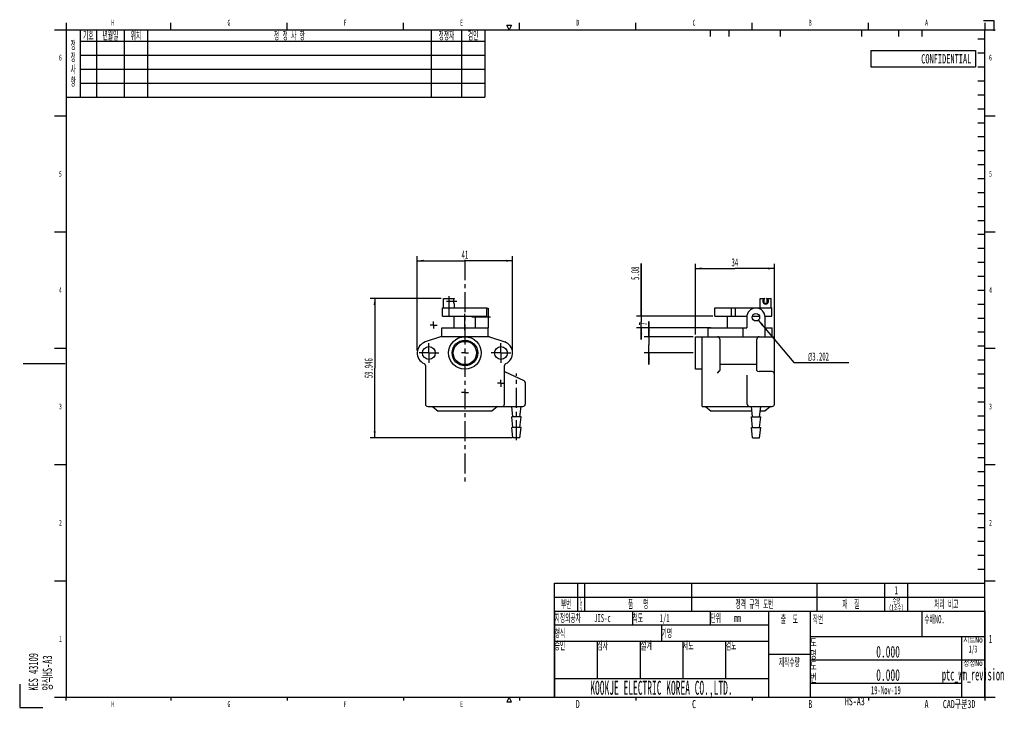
# Model space of a CAD drawing. Header units: millimetres. Extents: x 0 to 423, y -5 to 296.
import ezdxf

# ---------------------------------------------------------------- set-up
doc = ezdxf.new("R2010")
doc.units = ezdxf.units.MM
doc.header["$LTSCALE"] = 23.1
doc.linetypes.add('CENTER', pattern=[0.6, 0.375, -0.075, 0.075, -0.075])
doc.layers.get('0').update_dxf_attribs({"linetype": 'CONTINUOUS'})
doc.layers.add('02___PRT_ALL_AXES', color=7, linetype='CONTINUOUS')
doc.layers.add('DEFAULT_1', color=7, linetype='CENTER')
doc.styles.get("Standard").update_dxf_attribs({"font": 'txt', "width": 0.5})
doc.styles.add('TEXTSTYLE_2', font='txt', dxfattribs={"width": 0.6})
doc.styles.add('TEXTSTYLE_3', font='txt', dxfattribs={"width": 0.6})
doc.styles.add('TEXTSTYLE_4', font='gdt', dxfattribs={"width": 0.5})
doc.styles.add('TEXTSTYLE_5', font='txt', dxfattribs={"width": 0.8})
doc.dimstyles.new('DIMSTYLE_1', dxfattribs={"dimtxt": 3.5, "dimasz": 2.76, "dimexe": 2, "dimexo": 1, "dimgap": 0.875, "dimtad": 1, "dimdec": 3, "dimdsep": 46, "dimtxsty": 'Standard', "dimblk": '_FILLED', "dimblk1": '_FILLED', "dimblk2": '_FILLED', "dimcen": 0.09, "dimadec": 3, "dimazin": 2, "dimtp": 0.05, "dimtm": 0.05, "dimtfac": 1, "dimtdec": 3, "dimtofl": 0, "dimtmove": 0, "dimatfit": 3, "dimldrblk": '_FILLED', "dimfxl": 0, "dimtolj": 1, "dimarcsym": 0})
doc.dimstyles.new('DIMSTYLE_2', dxfattribs={"dimtxt": 3.5, "dimasz": 2.76, "dimexe": 2, "dimexo": 1, "dimtad": 1, "dimdec": 3, "dimdsep": 46, "dimtxsty": 'Standard', "dimblk": '_FILLED', "dimblk1": '_FILLED', "dimblk2": '_FILLED', "dimcen": 0.09, "dimadec": 3, "dimazin": 2, "dimtp": 0.05, "dimtm": 0.05, "dimtfac": 1, "dimtdec": 3, "dimtofl": 0, "dimtmove": 0, "dimatfit": 1, "dimldrblk": '_FILLED', "dimfxl": 0, "dimtolj": 1, "dimarcsym": 0})

# ---------------------------------------------------------------- blocks, each defined once
blk = doc.blocks.new('_FILLED')
at = {"color": 0, "linetype": 'ByBlock'}
blk.add_solid([(0, 0), (-1, 0.16), (-1, -0.16)], dxfattribs=at)
blk = doc.blocks.new('*D1')
at = {"color": 2, "linetype": 'Continuous'}
for p, q in [((181.32, 176.43), (150.67, 176.43)), ((152.67, 176.43), (152.67, 146.45)), ((152.67, 116.48), (152.67, 146.45)), ((211.61, 116.48), (150.67, 116.48))]:
    blk.add_line(p, q, dxfattribs=at)
at = {"color": 2, "linetype": 'Continuous', "xscale": 2.76, "yscale": 2.76, "zscale": 2.76}
for p, rotation in [((152.67, 176.43), 90), ((152.67, 116.48), 270)]:
    blk.add_blockref('_FILLED', p, dxfattribs=dict(at, rotation=rotation))
at = {"color": 2, "linetype": 'Continuous', "insert": (148.29, 146.45), "char_height": 3.5, "width": 10.5, "attachment_point": 2, "rotation": 90, "line_spacing_factor": 0.9}
blk.add_mtext('59.946', dxfattribs=at)
blk = doc.blocks.new('*D2')
at = {"color": 2, "linetype": 'Continuous'}
for p, q in [((170.98, 153.98), (170.98, 194.64)), ((170.98, 192.64), (191.48, 192.64)), ((211.98, 192.64), (191.48, 192.64)), ((211.98, 153.98), (211.98, 194.64))]:
    blk.add_line(p, q, dxfattribs=at)
at = {"color": 2, "linetype": 'Continuous', "xscale": 2.76, "yscale": 2.76, "zscale": 2.76, "rotation": 180}
blk.add_blockref('_FILLED', (170.98, 192.64), dxfattribs=at)
at = {"color": 2, "linetype": 'Continuous', "xscale": 2.76, "yscale": 2.76, "zscale": 2.76}
blk.add_blockref('_FILLED', (211.98, 192.64), dxfattribs=at)
at = {"color": 2, "linetype": 'Continuous', "insert": (191.48, 197.02), "char_height": 3.5, "width": 3.5, "attachment_point": 2, "line_spacing_factor": 0.9}
blk.add_mtext('41', dxfattribs=at)
blk = doc.blocks.new('*D3')
at = {"color": 2, "linetype": 'Continuous'}
for p, q in [((270.61, 159.98), (270.61, 166.56)), ((270.61, 166.56), (270.61, 156.48)), ((289.57, 159.98), (268.61, 159.98)), ((289.57, 152.98), (268.61, 152.98)), ((270.61, 147.98), (270.61, 156.48)), ((270.61, 152.98), (270.61, 147.98))]:
    blk.add_line(p, q, dxfattribs=at)
at = {"color": 2, "linetype": 'Continuous', "xscale": 2.76, "yscale": 2.76, "zscale": 2.76}
for p, rotation in [((270.61, 159.98), 270), ((270.61, 152.98), 90)]:
    blk.add_blockref('_FILLED', p, dxfattribs=dict(at, rotation=rotation))
at = {"color": 2, "linetype": 'Continuous', "insert": (266.24, 164.81), "char_height": 3.5, "width": 1.75, "attachment_point": 1, "rotation": 90, "line_spacing_factor": 0.9}
blk.add_mtext('7', dxfattribs=at)
blk = doc.blocks.new('*D4')
at = {"color": 2, "linetype": 'Continuous'}
for p, q in [((290.57, 160.98), (290.57, 191.32)), ((324.57, 158.71), (324.57, 191.32)), ((290.57, 189.32), (307.57, 189.32)), ((324.57, 189.32), (307.57, 189.32))]:
    blk.add_line(p, q, dxfattribs=at)
at = {"color": 2, "linetype": 'Continuous', "xscale": 2.76, "yscale": 2.76, "zscale": 2.76, "rotation": 180}
blk.add_blockref('_FILLED', (290.57, 189.32), dxfattribs=at)
at = {"color": 2, "linetype": 'Continuous', "xscale": 2.76, "yscale": 2.76, "zscale": 2.76}
blk.add_blockref('_FILLED', (324.57, 189.32), dxfattribs=at)
at = {"color": 2, "linetype": 'Continuous', "insert": (307.57, 193.69), "char_height": 3.5, "width": 3.5, "attachment_point": 2, "line_spacing_factor": 0.9}
blk.add_mtext('34', dxfattribs=at)
blk = doc.blocks.new('*D5')
at = {"color": 2, "linetype": 'Continuous'}
for p, q in [((317.65, 167.12), (332.99, 148.84)), ((332.99, 148.84), (334.79, 148.84)), ((334.79, 148.84), (356.61, 148.84))]:
    blk.add_line(p, q, dxfattribs=at)
at = {"color": 2, "linetype": 'Continuous', "xscale": 2.76, "yscale": 2.76, "zscale": 2.76, "rotation": 130.0200763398}
blk.add_blockref('_FILLED', (317.65, 167.12), dxfattribs=at)
at = {"color": 2, "linetype": 'Continuous', "insert": (338.99, 153.21), "char_height": 3.5, "width": 13.4167, "attachment_point": 1, "line_spacing_factor": 0.9, "style": 'TEXTSTYLE_4'}
blk.add_mtext('{\\fgdt;n}\\ftxt;3.202', dxfattribs=at)
blk = doc.blocks.new('*D6')
at = {"color": 2, "linetype": 'Continuous'}
for p, q in [((267.29, 168.87), (267.29, 191.42)), ((267.29, 191.42), (267.29, 166.33)), ((298.02, 168.87), (265.29, 168.87)), ((267.29, 158.79), (267.29, 166.33)), ((297.27, 163.79), (265.29, 163.79)), ((267.29, 163.79), (267.29, 158.79))]:
    blk.add_line(p, q, dxfattribs=at)
at = {"color": 2, "linetype": 'Continuous', "xscale": 2.76, "yscale": 2.76, "zscale": 2.76}
for p, rotation in [((267.29, 168.87), 270), ((267.29, 163.79), 90)]:
    blk.add_blockref('_FILLED', p, dxfattribs=dict(at, rotation=rotation))
at = {"color": 2, "linetype": 'Continuous', "insert": (262.92, 184.42), "char_height": 3.5, "width": 7, "attachment_point": 1, "rotation": 90, "line_spacing_factor": 0.9}
blk.add_mtext('5.08', dxfattribs=at)

msp = doc.modelspace()

# ---------------------------------------------------------------- linework, layer by layer
at = {"color": 2, "linetype": 'Continuous'}
for p, q in [((20, 295), (20, 292)), ((65, 292), (65, 295)), ((115, 292), (115, 295)), ((165, 292), (165, 295)), ((210.5, 292), (209.5, 294)), ((209.5, 294), (211.5, 294)), ((211.5, 294), (210.5, 292)), ((215, 292), (215, 295)), ((265, 292), (265, 295)), ((315, 292), (315, 295)), ((365, 292), (365, 295)), ((414.4645, 296), (419, 296)), ((415, 295), (415, 292)), ((419, 296), (419, 291.5)), ((20, 292), (200, 292)), ((20, 292), (20, 263)), ((26, 292), (26, 263)), ((33, 292), (33, 263)), ((45, 292), (45, 263)), ((55, 292), (55, 263)), ((177, 292), (177, 263)), ((190, 292), (190, 263)), ((200, 292), (200, 263)), ((297, 292), (297, 289)), ((305, 292), (305, 289)), ((327, 292), (327, 289)), ((362, 292), (362, 289)), ((378, 292), (378, 289)), ((388, 292), (388, 289)), ((412, 288), (415, 288)), ((415, 292), (419.5, 292)), ((26, 287), (200, 287)), ((26, 281), (200, 281)), ((412, 282), (415, 282)), ((412, 276), (415, 276)), ((26, 275), (200, 275)), ((26, 269), (200, 269)), ((412, 270), (415, 270)), ((20, 263), (200, 263)), ((412, 264), (415, 264)), ((15, 255), (20, 255)), ((412, 258), (415, 258)), ((415, 255), (419.5, 255)), ((412, 252), (415, 252)), ((412, 246), (415, 246)), ((412, 240), (415, 240)), ((412, 234), (415, 234)), ((412, 228), (415, 228)), ((412, 222), (415, 222)), ((412, 216), (415, 216)), ((412, 210), (415, 210)), ((15, 205), (20, 205)), ((412, 204), (415, 204)), ((415, 205), (419.5, 205)), ((412, 198), (415, 198)), ((412, 192), (415, 192)), ((412, 186), (415, 186)), ((412, 180), (415, 180)), ((412, 174), (415, 174)), ((412, 168), (415, 168)), ((412, 162), (415, 162)), ((15, 155), (20, 155)), ((412, 156), (415, 156)), ((415, 155), (419.5, 155)), ((1.5, 148.5), (19.5, 148.5)), ((412, 150), (415, 150)), ((412, 144), (415, 144)), ((412, 138), (415, 138)), ((412, 132), (415, 132)), ((412, 126), (415, 126)), ((412, 120), (415, 120)), ((412, 114), (415, 114)), ((412, 108), (415, 108)), ((15, 105), (20, 105)), ((412, 102), (415, 102)), ((415, 105), (419.5, 105)), ((412, 96), (415, 96)), ((412, 90), (415, 90)), ((412, 84), (415, 84)), ((412, 78), (415, 78)), ((412, 72), (415, 72)), ((412, 66), (415, 66)), ((412, 60), (415, 60)), ((15, 55), (20, 55)), ((230, 42.0061), (230, 54.0061)), ((230, 54.0061), (415, 54.0061)), ((240, 42.0061), (240, 54.0061)), ((243, 42.0061), (243, 54.0061)), ((289, 42.0061), (289, 54.0061)), ((343, 42.0061), (343, 54.0061)), ((372, 42.0061), (372, 54.0061)), ((382, 42.0061), (382, 54.0061)), ((415, 55), (419.5, 55)), ((415, 42.0061), (415, 54.0061)), ((230, 48.0061), (415, 48.0061)), ((230, 42.0061), (322, 42.0061)), ((230, 42.0061), (230, 36.0061)), ((230, 42.0061), (415, 42.0061)), ((263.5, 42.0061), (263.5, 36.0061)), ((297, 42.0061), (297, 36.0061)), ((322, 42.0061), (322, 36.0061)), ((322, 42.0061), (340, 42.0061)), ((322, 42.0061), (322, 5.0061)), ((340, 42.0061), (340, 5.0061)), ((340, 42), (415, 42)), ((340, 42), (340, 31)), ((340, 42), (415, 42)), ((340, 42), (340, 31)), ((388, 42), (388, 31)), ((388, 42), (388, 31)), ((415, 42), (415, 31)), ((415, 42), (415, 31)), ((230, 36.0061), (322, 36.0061)), ((230, 36.0061), (230, 29.0061)), ((230, 36.0061), (322, 36.0061)), ((230, 36.0061), (322, 36.0061)), ((230, 36.0061), (230, 29.0061)), ((276, 36.0061), (276, 29.0061)), ((276, 36.0061), (276, 29.0061)), ((322, 36.0061), (322, 29.0061)), ((322, 36.0061), (322, 29.0061)), ((340, 31), (415, 31)), ((340, 31), (340, 5)), ((340, 31), (415, 31)), ((340, 31), (415, 31)), ((405, 31), (405, 5)), ((415, 31), (415, 5)), ((230, 29.0061), (322, 29.0061)), ((230, 29.0061), (230, 13.0061)), ((230, 29.0061), (322, 29.0061)), ((230, 29.0061), (322, 29.0061)), ((248.4, 29.0061), (248.4, 13.0061)), ((266.8, 29.0061), (266.8, 13.0061)), ((266.8, 29.0061), (285.2, 29.0061)), ((266.8, 29.0061), (266.8, 13.0061)), ((285.2, 29.0061), (285.2, 13.0061)), ((285.2, 29.0061), (303.6, 29.0061)), ((285.2, 29.0061), (285.2, 13.0061)), ((285.2, 29.0061), (285.2, 13.0061)), ((303.6, 29.0061), (303.6, 13.0061)), ((303.6, 29.0061), (303.6, 13.0061)), ((322, 29.0061), (322, 13.0061)), ((322, 23.5061), (340, 23.5061)), ((340, 21), (415, 21)), ((230, 13.0061), (322, 13.0061)), ((230, 13.0061), (322, 13.0061)), ((230, 13.0061), (230, 5.0061)), ((266.8, 13.0061), (285.2, 13.0061)), ((285.2, 13.0061), (303.6, 13.0061)), ((322, 13.0061), (322, 5.0061)), ((0, 10.5), (0, 0.5)), ((340, 11), (405, 11)), ((15, 5), (20, 5)), ((20, 3.5), (20, 5)), ((65, 5), (65, 3.5)), ((115, 5), (115, 3.5)), ((165, 5), (165, 3.5)), ((210.5, 5), (209.5, 3)), ((211.5, 3), (210.5, 5)), ((215, 5), (215, 3.5)), ((230, 5.0061), (322, 5.0061)), ((265, 5), (265, 3.5)), ((315, 5), (315, 3.5)), ((322, 5.0061), (340, 5.0061)), ((340, 5), (415, 5)), ((365, 5), (365, 3.5)), ((415, 5), (419.5, 5)), ((415, 5), (415, 3.5)), ((0, 0.5), (10, 0.5)), ((209.5, 3), (211.5, 3))]:
    msp.add_line(p, q, dxfattribs=at)
at = {"color": 7, "linetype": 'Continuous'}
for p, q in [((15, 292), (415, 292)), ((20, 292), (20, 5)), ((415, 5), (415, 292)), ((366.1, 283), (411, 283)), ((366.1, 283), (366.1, 276)), ((411, 283), (411, 276)), ((366.1, 276), (411, 276)), ((182.2112, 172.426), (182.2112, 174.426)), ((182.2112, 174.426), (182.3163, 174.426)), ((182.3163, 174.426), (182.3163, 176.426)), ((186.8583, 163.79), (186.8583, 168.87)), ((196.0948, 163.79), (196.0948, 168.87)), ((304.2783, 168.87), (304.2783, 163.79)), ((181.4766, 159.98), (181.4766, 163.79)), ((181.4766, 163.79), (201.4766, 163.79)), ((201.4766, 159.98), (201.4766, 163.79)), ((296.0666, 159.98), (296.0666, 163.79)), ((296.0667, 163.79), (311.0666, 163.79)), ((311.0666, 159.98), (311.0666, 163.79)), ((320.5666, 163.79), (323.5662, 163.79)), ((323.5666, 159.98), (323.5666, 163.79)), ((180.9766, 159.98), (174.3549, 157.7097)), ((201.9766, 159.98), (180.9766, 159.98)), ((201.9766, 159.98), (208.5982, 157.7097)), ((290.5666, 145.98), (290.5666, 159.98)), ((290.5666, 159.98), (324.5666, 159.98)), ((293.5666, 129.98), (293.5666, 159.98)), ((301.0666, 158.9229), (301.0666, 145.4415)), ((317.0666, 145.4415), (317.0666, 158.9229)), ((324.5666, 130.98), (324.5666, 159.98)), ((174.4766, 147.5256), (174.4766, 130.98)), ((208.4766, 130.98), (208.4766, 147.5256)), ((208.4766, 144.98), (216.8232, 141.1277)), ((293.5666, 145.98), (290.5666, 145.98)), ((300.0666, 144.3402), (300.9745, 145.2481)), ((317.0666, 147.98), (301.0666, 147.98)), ((323.5666, 144.98), (318.0666, 144.98)), ((312.9256, 130.98), (312.9256, 143.4171)), ((175.4766, 129.98), (216.4002, 129.98)), ((177.4766, 129.98), (179.9766, 127.98)), ((202.9766, 127.98), (179.9766, 127.98)), ((205.4766, 129.98), (202.9766, 127.98)), ((293.5666, 129.98), (323.5666, 129.98)), ((294.8966, 129.98), (297.3966, 127.98)), ((314.9392, 127.98), (297.3966, 127.98)), ((320.3966, 127.98), (318.4948, 127.98)), ((322.8966, 129.98), (320.3966, 127.98)), ((230, 42), (415, 42)), ((230, 5.0061), (230, 42)), ((20, 5), (415, 5))]:
    msp.add_line(p, q, dxfattribs=at)
for centre, radius in [((191.4766, 152.98), 7), ((191.4766, 152.98), 5.5), ((191.4766, 152.98), 5), ((175.9766, 152.98), 2.75), ((206.9766, 152.98), 2.75)]:
    msp.add_circle(centre, radius, dxfattribs=at)
for centre, radius, start, end in [((175.9766, 152.98), 5, 108.924644, 245.375682), ((206.9766, 152.98), 5, 294.624318, 71.075356), ((173.4766, 147.5256), 1, 0, 65.375682), ((209.4766, 147.5256), 1, 114.624318, 180), ((216.4042, 140.2197), 1, 0.001396, 65.224859), ((175.4766, 130.98), 1, 180, 270), ((207.4766, 130.98), 1, 270, 360), ((216.4042, 130.98), 1, 270, 360), ((313.9256, 130.98), 1, 180, 270), ((323.5666, 130.98), 1, 270, 360)]:
    msp.add_arc(centre, radius, start, end, dxfattribs=at)
for centre, major_axis, ratio, start_param, end_param in [((300.0666, 158.9229), (0, 1.0571), 0.94594595, -1.57079633, 0), ((318.0666, 158.9229), (0, 1.0571), 0.94594595, 0, 1.57079633), ((300.0666, 145.4415), (1, 0), 0.46153846, -0.43240778, 0), ((318.0666, 145.4415), (1, 0), 0.46153846, -3.14159265, -1.57079633), ((323.5666, 143.8786), (0, 1.1014), 0.90795938, -1.57079633, 0)]:
    msp.add_ellipse(centre, major_axis=major_axis, ratio=ratio, start_param=start_param, end_param=end_param, dxfattribs=at)
at = {"layer": '02___PRT_ALL_AXES', "color": 7, "linetype": 'CENTER'}
for p, q in [((191.4766, 192.98), (191.4766, 96.98)), ((183.5966, 175.226), (187.9819, 175.226)), ((184.5966, 177.426), (184.5966, 167.87)), ((177.9766, 164.98), (177.9766, 166.48)), ((202.4766, 168.3433), (194.3766, 168.3433)), ((177.9766, 164.98), (176.4765, 164.98)), ((177.9766, 164.98), (177.9766, 163.48)), ((177.9766, 164.98), (179.4766, 164.98)), ((175.9766, 152.98), (174.4765, 152.98)), ((175.9766, 152.98), (175.9766, 154.48)), ((175.9766, 152.98), (175.9766, 151.48)), ((175.9766, 152.98), (177.4766, 152.98)), ((191.4766, 152.98), (189.9765, 152.98)), ((191.4766, 152.98), (192.9767, 152.98)), ((206.9766, 152.98), (205.4765, 152.98)), ((206.9766, 152.98), (206.9766, 154.48)), ((206.9766, 152.98), (208.4766, 152.98)), ((206.9766, 152.98), (206.9766, 151.48)), ((213.6128, 115.48), (213.6128, 144.1438)), ((206.9766, 139.98), (205.4765, 139.98)), ((206.9766, 139.98), (206.9766, 141.48)), ((206.9766, 139.98), (208.4766, 139.98)), ((206.9766, 139.98), (206.9766, 138.48)), ((191.4766, 135.98), (189.9765, 135.98)), ((191.4766, 135.98), (192.9766, 135.98))]:
    msp.add_line(p, q, dxfattribs=at)
at = {"layer": '02___PRT_ALL_AXES', "color": 7, "linetype": 'Continuous'}
for p, q in [((182.3163, 176.426), (186.9561, 176.426)), ((186.9819, 172.426), (186.9819, 173.976)), ((318.4277, 172.426), (318.4277, 176.426)), ((318.4279, 176.426), (320.4631, 176.426)), ((320.1131, 174.426), (320.1131, 176.2616)), ((320.1131, 174.426), (321.5131, 174.426)), ((321.1631, 176.426), (323.1982, 176.426)), ((321.5131, 174.426), (321.5131, 176.2616)), ((323.1984, 172.426), (323.1984, 176.426)), ((181.8866, 168.87), (181.8866, 172.426)), ((181.8867, 172.426), (200.9682, 172.426)), ((184.7341, 168.87), (184.7341, 172.426)), ((200.9682, 168.87), (200.9682, 172.426)), ((200.9682, 172.2933), (201.4766, 172.2933)), ((201.4766, 172.2933), (201.4766, 163.79)), ((299.0166, 168.87), (299.0166, 172.426)), ((299.0169, 172.426), (323.5227, 172.426)), ((306.1536, 168.87), (306.1536, 172.426)), ((307.8777, 168.87), (307.8777, 172.426)), ((315.3166, 172.0437), (315.3166, 172.426)), ((323.5231, 168.87), (323.5231, 172.426)), ((181.8867, 168.87), (200.9682, 168.87)), ((299.0169, 168.87), (312.7018, 168.87)), ((312.6666, 168.3433), (312.6666, 163.79)), ((315.1086, 168.87), (318.1245, 168.87)), ((315.3166, 168.87), (315.3166, 169.2447)), ((320.4972, 168.87), (323.5227, 168.87)), ((320.5666, 159.98), (320.5666, 168.3433)), ((311.0666, 163.79), (312.6666, 163.79)), ((217.4042, 140.2198), (217.4042, 130.98)), ((212.1128, 125.48), (211.6128, 129.98)), ((215.1128, 125.48), (215.6128, 129.98)), ((315.217, 125.48), (314.717, 129.98)), ((318.217, 125.48), (318.717, 129.98)), ((215.6128, 125.48), (211.6128, 125.48)), ((212.1128, 120.98), (211.6128, 125.48)), ((215.1128, 120.98), (215.6128, 125.48)), ((314.717, 125.48), (318.717, 125.48)), ((315.217, 120.98), (314.717, 125.48)), ((318.217, 120.98), (318.717, 125.48)), ((215.6128, 120.98), (211.6128, 120.98)), ((212.1128, 116.48), (211.6128, 120.98)), ((215.1128, 116.48), (215.6128, 120.98)), ((314.717, 120.98), (318.717, 120.98)), ((315.217, 116.48), (314.717, 120.98)), ((318.217, 116.48), (318.717, 120.98)), ((215.1128, 116.48), (212.1128, 116.48)), ((315.2175, 116.48), (318.2165, 116.48))]:
    msp.add_line(p, q, dxfattribs=at)
msp.add_circle((316.6166, 168.3433), 1.6008, dxfattribs=at)
for centre, radius, start, end in [((320.8131, 175.226), 1.25, 106.260205, 73.739795), ((316.6166, 168.3433), 3.95, 0, 180)]:
    msp.add_arc(centre, radius, start, end, dxfattribs=at)
msp.add_open_spline([(186.9819, 173.976), (186.9293, 174.0759), (186.7656, 174.4174), (186.6161, 174.9336), (186.6304, 175.4923), (186.7409, 175.9588), (186.8715, 176.2597), (186.9561, 176.426)], degree=3, knots=[0, 0, 0, 0, 0.13321519, 0.44153206, 0.61803983, 0.78160703, 1, 1, 1, 1], dxfattribs=at)
at = {"layer": 'DEFAULT_1', "color": 7, "linetype": 'CENTER'}
for p, q in [((191.4766, 162.79), (191.4766, 169.87)), ((175.9766, 152.98), (175.9766, 157.23)), ((206.9766, 152.98), (206.9766, 157.23)), ((175.9766, 152.98), (171.7266, 152.98)), ((175.9766, 152.98), (175.9766, 148.73)), ((175.9766, 152.98), (180.2266, 152.98)), ((206.9766, 152.98), (202.7266, 152.98)), ((206.9766, 152.98), (211.2266, 152.98)), ((206.9766, 152.98), (206.9766, 148.73))]:
    msp.add_line(p, q, dxfattribs=at)

# ---------------------------------------------------------------- texts
at = {"color": 2, "linetype": 'Continuous', "line_spacing_factor": 0.9}
for s, insert, char_height, width, attachment_point, style in [('H', (40, 296.25), 2.5, 1.5, 2, 'TEXTSTYLE_2'), ('G', (90, 296.25), 2.5, 1.5, 2, 'TEXTSTYLE_2'), ('F', (140, 296.25), 2.5, 1.5, 2, 'TEXTSTYLE_2'), ('E', (190, 296.25), 2.5, 1.5, 2, 'TEXTSTYLE_2'), ('D', (240, 296.25), 2.5, 1.5, 2, 'TEXTSTYLE_2'), ('C', (290, 296.25), 2.5, 1.5, 2, 'TEXTSTYLE_2'), ('B', (340, 296.25), 2.5, 1.5, 2, 'TEXTSTYLE_2'), ('A', (390, 296.25), 2.5, 1.5, 2, 'TEXTSTYLE_2'), ('6', (17.5, 281.25), 2.5, 1.5, 2, 'TEXTSTYLE_2'), ('6', (417.5, 281.25), 2.5, 1.5, 2, 'TEXTSTYLE_2'), ('5', (17.5, 231.25), 2.5, 1.5, 2, 'TEXTSTYLE_2'), ('5', (417.5, 231.25), 2.5, 1.5, 2, 'TEXTSTYLE_2'), ('4', (17.5, 181.25), 2.5, 1.5, 2, 'TEXTSTYLE_2'), ('4', (417.5, 181.25), 2.5, 1.5, 2, 'TEXTSTYLE_2'), ('3', (17.5, 131.25), 2.5, 1.5, 2, 'TEXTSTYLE_2'), ('3', (417.5, 131.25), 2.5, 1.5, 2, 'TEXTSTYLE_2'), ('2', (17.5, 81.25), 2.5, 1.5, 2, 'TEXTSTYLE_2'), ('2', (417.5, 81.25), 2.5, 1.5, 2, 'TEXTSTYLE_2'), ('1', (17.5, 31.25), 2.5, 1.5, 2, 'TEXTSTYLE_2'), ('도\\P명', (340, 30.25), 3.5, 2.45, 1, 'TEXTSTYLE_2'), ('시트No\\P\\H3.0;{\\W0.5;1}{\\W0.5;/}{\\W0.5;3}', (410, 30.9219), 2.5, 8.666667, 2, 'TEXTSTYLE_5'), ('1', (417.5, 31.75), 3.5, 2.1, 2, 'TEXTSTYLE_2'), ('설계', (266.8625, 28.928), 3.5, 4.9, 1, 'TEXTSTYLE_2'), (' \\H5.0;{\\W0.6;0.000}', (372.5, 27), 3.5, 17.8, 2, 'TEXTSTYLE_5'), ('정정No\\P\\H5.0;{\\W0.5;ptc_wm_revision}', (410, 20.9219), 2.5, 37.5, 2, 'TEXTSTYLE_5'), ('도\\P번', (340, 20.25), 3.5, 2.45, 1, 'TEXTSTYLE_2'), (' \\H5.0;{\\W0.6;0.000}', (372.5, 17), 3.5, 17.8, 2, 'TEXTSTYLE_5'), ('HS-A3', (359.1521, 4.9696), 3.5, 10.5, 2, 'TEXTSTYLE_2'), ('H', (40, 3.25), 2.5, 1.5, 2, 'TEXTSTYLE_2'), ('G', (90, 3.25), 2.5, 1.5, 2, 'TEXTSTYLE_2'), ('F', (140, 3.25), 2.5, 1.5, 2, 'TEXTSTYLE_2'), ('E', (190, 3.25), 2.5, 1.5, 2, 'TEXTSTYLE_2'), ('D', (240, 3.75), 3.5, 2.1, 2, 'TEXTSTYLE_2'), ('C', (290, 3.75), 3.5, 2.1, 2, 'TEXTSTYLE_2'), ('B', (340, 3.75), 3.5, 2.1, 2, 'TEXTSTYLE_2'), ('A', (390, 3.75), 3.5, 2.1, 2, 'TEXTSTYLE_2'), ('CAD구분3D', (404, 3.75), 3.5, 15.4, 2, 'TEXTSTYLE_2')]:
    msp.add_mtext(s, dxfattribs=dict(at, insert=insert, char_height=char_height, width=width, attachment_point=attachment_point, style=style))
at = {"color": 2, "linetype": 'Continuous'}
for s, insert, char_height, width, attachment_point, line_spacing_factor in [('기호', (29.5, 291.25), 3.5, 4.083333, 2, 0.9), ('년월일', (39, 291.25), 3.5, 6.125, 2, 0.9), ('위치', (50, 291.25), 3.5, 4.083333, 2, 0.9), ('정 정 사 항', (116, 291.25), 3.5, 13.416667, 2, 0.9), ('정정자', (183.5, 291.25), 3.5, 6.125, 2, 0.9), ('검인', (195, 291.25), 3.5, 4.083333, 2, 0.9), ('정\\P정\\P사\\P항', (23, 287.125), 3.5, 2.041667, 2, 0.9), ('1', (377, 52.7561), 3.5, 1.75, 2, 0.9), ('부번', (235, 46.7561), 3.5, 4.083333, 2, 0.9), ('L\\PE\\PV', (241.5, 47.8961), 1.7, 0.85, 2, 0.72), ('품   명', (266, 46.7561), 3.5, 9.333333, 2, 0.9), ('정격 규격 도번', (316, 46.7561), 3.5, 15.75, 2, 0.9), ('재  질', (357.5, 46.7561), 3.5, 7.583333, 2, 0.9), ('수량\\P(1조수)', (377, 47.7561), 2.5, 6.666667, 2, 0.72), ('처리 비고', (398.5, 46.7561), 3.5, 9.916667, 2, 0.9), ('지정외공차    JIS-c', (230.0625, 40.7561), 3.5, 25.958333, 1, 0.9), ('척도     1/1', (263.5625, 40.7561), 3.5, 18.083333, 1, 0.9), ('단위    mm', (297.0625, 40.7561), 3.5, 14.583333, 1, 0.9), ('출  도', (331, 40.2561), 3.5, 7.583333, 2, 0.9), ('작번', (341.05, 40.25), 3.5, 4.083333, 1, 0.9), ('수배NO.', (389.05, 40.25), 3.5, 9.333333, 1, 0.9), ('형식', (230.0625, 34.2561), 3.5, 4.083333, 1, 0.9), ('기명', (276.0625, 34.2561), 3.5, 4.083333, 1, 0.9), ('승인', (230.0625, 28.928), 3.5, 4.083333, 1, 0.9), ('심사', (248.4625, 28.928), 3.5, 4.083333, 1, 0.9), ('제도', (285.2625, 28.928), 3.5, 4.083333, 1, 0.9), ('검도', (303.6625, 28.928), 3.5, 4.083333, 1, 0.9), ('제작수량', (331, 21.7561), 3.5, 8.166667, 2, 0.9), ('KOOKJE ELECTRIC KOREA CO.,LTD.', (276, 12.0061), 6, 90, 2, 0.9), ('19-Nov-19', (372.5, 9.75), 3.5, 15.75, 2, 0.9)]:
    msp.add_mtext(s, dxfattribs=dict(at, insert=insert, char_height=char_height, width=width, attachment_point=attachment_point, line_spacing_factor=line_spacing_factor))
at = {"color": 7, "linetype": 'Continuous', "insert": (409.2496, 281.474), "char_height": 4, "width": 62.226562, "attachment_point": 3, "line_spacing_factor": 0.9, "style": 'TEXTSTYLE_3'}
msp.add_mtext('CONFIDENTIAL', dxfattribs=at)
at = {"color": 2, "linetype": 'Continuous', "insert": (3.8873, 7.7632), "char_height": 4, "width": 21.6, "attachment_point": 1, "rotation": 90, "line_spacing_factor": 0.9, "style": 'TEXTSTYLE_2'}
msp.add_mtext('KES 43109\\P양식HS-A3', dxfattribs=at)

# ---------------------------------------------------------------- dimensions: what is measured, and where the dimension line sits
at = {"color": 2, "linetype": 'Continuous'}
for base, p1, p2, picture, middle in [((211.9766, 192.6415), (170.9766, 152.98), (211.9766, 152.98), '*D2', (191.2578, 192.6415)), ((324.5666, 189.318), (290.5666, 159.98), (324.5666, 157.7097), '*D4', (307.6213, 189.318))]:
    dim = msp.add_linear_dim(base=base, p1=p1, p2=p2, dimstyle='DIMSTYLE_1', dxfattribs=at)
    dim.commit()
    dim.dimension.update_dxf_attribs({"geometry": picture, "text_midpoint": middle, "dimtype": 160})
for base, p1, p2, angle, picture, middle in [((267.2932, 163.79), (299.0166, 168.87), (298.2721, 163.79), 270, '*D6', (267.2932, 187.9775)), ((152.6664, 176.426), (212.6128, 116.48), (182.3163, 176.426), 90, '*D1', (152.6664, 146.453)), ((270.6111, 159.98), (290.5666, 152.98), (290.5666, 159.98), 90, '*D3', (270.6111, 165.685))]:
    dim = msp.add_linear_dim(base=base, p1=p1, p2=p2, angle=angle, dimstyle='DIMSTYLE_1', dxfattribs=at)
    dim.commit()
    dim.dimension.update_dxf_attribs({"geometry": picture, "text_midpoint": middle, "dimtype": 160})
dim = msp.add_diameter_dim_2p(p1=(317.646, 167.1174), p2=(315.5871, 169.5693), text='%%c<>', dimstyle='DIMSTYLE_2', override={"dimtih": 1, "dimtoh": 1, "dimpost": '<>'}, dxfattribs=at)
dim.commit()
dim.dimension.update_dxf_attribs({"geometry": '*D5', "text_midpoint": (345.7018, 151.465), "dimtype": 163})

doc.saveas('drawing.dxf')
